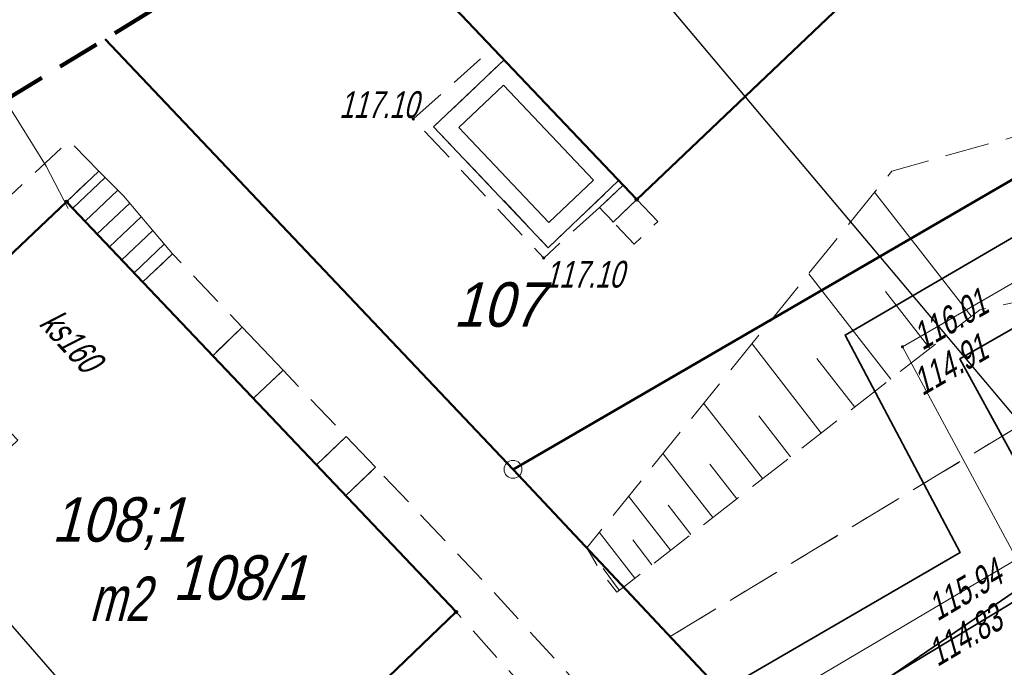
# Model space of a CAD drawing. Extents: x 7463256 to 7464485, y 5957341 to 5958260.
# Tile 162 of 256: x 7463859 to 7463886, y 5957765 to 5957783. Entities that reach past the tile are written whole.
import ezdxf
from ezdxf import colors
from ezdxf.entities.mleader import LeaderData, LeaderLine
from ezdxf.enums import TextEntityAlignment as Align
from ezdxf.math import Vec2, Vec3

# ---------------------------------------------------------------- set-up
doc = ezdxf.new("R2010")
doc.units = 0
doc.header["$MEASUREMENT"] = 0
for name, pattern in [('1.5_0.5', [2, 1.5, -0.5]), ('218-500', [1, 0.5, -0.5]), ('4', [1.8, 1.2, -0.6]), ('l219_500', [0]), ('mz1.0_0.5', [1.5, 1, -0.5]), ('mz1.25_0.5', [1.75, 1.25, -0.5])]:
    doc.linetypes.add(name, pattern=pattern)
doc.layers.get('0').update_dxf_attribs({"color": 2, "linetype": 'CONTINUOUS', "lineweight": 5})
for name, color, linetype in [('000 Inne (niezydentyfikowane)', 7, 'CONTINUOUS'), ('202-Punkt graniczny stabilizowany trwale', 7, 'CONTINUOUS'), ('211-Nr działki', 7, 'CONTINUOUS'), ('217-Granica konturu klasyfikcyjnego', 7, 'CONTINUOUS'), ('218-Granica użytku', 7, 'CONTINUOUS'), ('219-Linia granicy', 7, 'CONTINUOUS'), ('312-Budynek (powierzchnia)', 7, 'CONTINUOUS'), ('312-Numer ewidencyjny budynku', 7, 'CONTINUOUS'), ('312-Numer ewidencyjny budynku-Atr124', 7, 'CONTINUOUS'), ('320-część budynku wyodrębniona ze względu na liczbę kondygnacji naziemnych (powierzchnia)', 7, 'CONTINUOUS'), ('352-schody (powierzchnia)', 7, 'CONTINUOUS'), ('chodnik (powierzchnia)', 7, 'CONTINUOUS'), ('Obszar opracowania', 7, 'CONTINUOUS'), ('ogrodzenie trwałe (linia)', 7, 'CONTINUOUS'), ('przewód ciepłowniczy (linia)', 7, 'CONTINUOUS'), ('przewód elektroenergetyczny (linia)', 7, 'CONTINUOUS'), ('przewód kanalizacyjny (linia)-Atr1', 7, 'CONTINUOUS'), ('Punkt budynku', 7, 'CONTINUOUS'), ('punkt o określonej wysokości (sieć ciepłownicza)', 7, 'CONTINUOUS'), ('punkt o określonej wysokości (sieć ciepłownicza)-Atr2', 7, 'CONTINUOUS'), ('punkt o określonej wysokości (sieć ciepłownicza)-Atr3', 7, 'CONTINUOUS'), ('punkt wysokościowy sztuczny', 7, 'CONTINUOUS'), ('punkt wysokościowy sztuczny-Atr2', 7, 'CONTINUOUS'), ('rura ochronna - przewód ciepłowniczy (linia)', 7, 'CONTINUOUS'), ('skarpa nieumocniona (powierzchnia)', 7, 'CONTINUOUS'), ('taras (powierzchnia)', 7, 'CONTINUOUS')]:
    doc.layers.add(name, color=color, linetype=linetype)
doc.layers.add('OBMBS-21-18876-opis proj', color=1, linetype='CONTINUOUS', lineweight=18)
doc.styles.get("Standard").update_dxf_attribs({"font": 'txt', "width": 0.75})
doc.linetypes.add('902-500', pattern='A,3.75,0,[1,ksztalty.shx,S=0.5,R=0,X=0,Y=0],3.75', length=7.5)

# ---------------------------------------------------------------- blocks, each defined once
blk = doc.blocks.new('PW02')
at = {"linetype": 'Continuous', "lineweight": 13}
h = blk.add_hatch(color=0, dxfattribs=at)
edge = h.paths.add_edge_path()
edge.add_arc((0, 0), 0.045, 0, 360)
blk = doc.blocks.new('PW01')
at = {"linetype": 'Continuous', "lineweight": 13}
h = blk.add_hatch(color=0, dxfattribs=at)
edge = h.paths.add_edge_path()
edge.add_arc((0, 0), 0.045, 0, 360)
blk = doc.blocks.new('202')
at = {"color": 0, "linetype": 'Continuous', "lineweight": 0}
blk.add_circle((0, 0), 0.25, dxfattribs=at)
blk = doc.blocks.new('PUNKTBUD')
at = {"color": 0}
blk.add_circle((0, 0), 0.045, dxfattribs=at)

msp = doc.modelspace()

# ---------------------------------------------------------------- linework, layer by layer
at = {"layer": '000 Inne (niezydentyfikowane)', "color": 7, "linetype": 'Continuous', "lineweight": 13}
for p, q in [((7463885.49, 5957774.83), (7463882.78, 5957778.31)), ((7463883.23, 5957773.06), (7463880.93, 5957776.02)), ((7463884.33, 5957773.92), (7463883.08, 5957775.52)), ((7463881.28, 5957771.55), (7463879.34, 5957774.05)), ((7463882.22, 5957772.28), (7463881.16, 5957773.64)), ((7463879.63, 5957770.27), (7463877.98, 5957772.39)), ((7463880.42, 5957770.88), (7463879.53, 5957772.03)), ((7463878.24, 5957769.18), (7463876.84, 5957770.97)), ((7463878.91, 5957769.7), (7463878.15, 5957770.68)), ((7463877.05, 5957768.26), (7463875.87, 5957769.78)), ((7463877.62, 5957768.7), (7463876.98, 5957769.53)), ((7463876.05, 5957767.48), (7463875.05, 5957768.77)), ((7463876.53, 5957767.85), (7463875.99, 5957768.55)), ((7463875.61, 5957767.14), (7463875.16, 5957767.75))]:
    msp.add_line(p, q, dxfattribs=at)
at = {"layer": '217-Granica konturu klasyfikcyjnego', "color": 3, "linetype": '1.5_0.5', "lineweight": 18, "flags": 128}
for points in [[(7463898.28, 5957785.42), (7463872.63, 5957770.53)], [(7463877.04, 5957765.84), (7463903.98, 5957782.09)], [(7463872.63, 5957770.53), (7463877.04, 5957765.84)]]:
    msp.add_lwpolyline(points, dxfattribs=at)
at = {"layer": '218-Granica użytku', "color": 3, "linetype": '218-500', "lineweight": 18, "flags": 128}
for points in [[(7463872.63, 5957770.53), (7463898.28, 5957785.42)], [(7463903.98, 5957782.09), (7463877.04, 5957765.84)], [(7463877.04, 5957765.84), (7463872.63, 5957770.53)], [(7463877.04, 5957765.84), (7463878.12, 5957764.69)]]:
    msp.add_lwpolyline(points, dxfattribs=at)
at = {"layer": '219-Linia granicy', "color": 3, "linetype": 'l219_500', "lineweight": 50, "flags": 128}
for points in [[(7463898.28, 5957785.42), (7463872.63, 5957770.53)], [(7463872.63, 5957770.53), (7463861.177, 5957782.6)], [(7463878.12, 5957764.69), (7463872.63, 5957770.53)]]:
    msp.add_lwpolyline(points, dxfattribs=at)
at = {"layer": '312-Budynek (powierzchnia)', "color": 7, "linetype": 'Continuous', "lineweight": 50, "flags": 128}
for points in [[(7463876.1, 5957778.1), (7463869.35, 5957785.21)], [(7463882.96, 5957784.63), (7463876.1, 5957778.1)], [(7463856.03, 5957774.18), (7463860.1, 5957778.04)], [(7463860.1, 5957778.04), (7463871.03, 5957766.53)], [(7463871.03, 5957766.53), (7463866.98, 5957762.64)]]:
    msp.add_lwpolyline(points, dxfattribs=at)
at = {"layer": '320-część budynku wyodrębniona ze względu na liczbę kondygnacji naziemnych (powierzchnia)', "color": 7, "linetype": 'Continuous', "lineweight": 18, "flags": 128}
msp.add_lwpolyline([(7463862.15, 5957758.57), (7463858.11, 5957762.8), (7463854.15, 5957767.01), (7463858.73, 5957771.35), (7463856.03, 5957774.18), (7463860.1, 5957778.04), (7463871.03, 5957766.53), (7463866.98, 5957762.64), (7463866.65, 5957762.99)], close=True, dxfattribs=at)
at = {"layer": '352-schody (powierzchnia)', "color": 7, "linetype": 'Continuous', "lineweight": 18, "flags": 128}
for points in [[(7463861.7, 5957778.2), (7463863.07, 5957776.58), (7463862.24, 5957775.79), (7463860.1, 5957778.04), (7463861, 5957778.9)], [(7463861.7, 5957778.2), (7463863.07, 5957776.58), (7463862.24, 5957775.79), (7463860.1, 5957778.04), (7463861, 5957778.9)], [(7463876.1, 5957778.1), (7463875.44, 5957777.47), (7463875.32, 5957777.61), (7463875.19, 5957777.74), (7463875.06, 5957777.88), (7463875.72, 5957778.5)], [(7463876.1, 5957778.1), (7463875.44, 5957777.47), (7463875.32, 5957777.61), (7463875.19, 5957777.74), (7463875.06, 5957777.88), (7463875.72, 5957778.5)], [(7463866.18, 5957773.31), (7463865.34, 5957772.52), (7463864.2, 5957773.72), (7463865.03, 5957774.52)], [(7463866.18, 5957773.31), (7463865.34, 5957772.52), (7463864.2, 5957773.72), (7463865.03, 5957774.52)], [(7463868.77, 5957770.59), (7463867.93, 5957769.79), (7463867.11, 5957770.66), (7463867.95, 5957771.45)], [(7463868.77, 5957770.59), (7463867.93, 5957769.79), (7463867.11, 5957770.66), (7463867.95, 5957771.45)]]:
    msp.add_lwpolyline(points, close=True, dxfattribs=at)
for points in [[(7463861.18, 5957778.72), (7463860.272, 5957777.859)], [(7463861.533, 5957778.367), (7463860.617, 5957777.497)], [(7463861.871, 5957777.998), (7463860.961, 5957777.134)], [(7463862.194, 5957777.615), (7463861.306, 5957776.772)], [(7463862.518, 5957777.233), (7463861.651, 5957776.41)], [(7463862.841, 5957776.851), (7463861.995, 5957776.047)], [(7463864.366, 5957773.545), (7463864.365, 5957773.547)], [(7463867.286, 5957770.473), (7463867.285, 5957770.474)]]:
    msp.add_lwpolyline(points, dxfattribs=at)
at = {"layer": 'chodnik (powierzchnia)', "color": 7, "linetype": 'mz1.0_0.5', "lineweight": 18, "flags": 128}
for points in [[(7463875.06, 5957777.88), (7463873.49, 5957776.46), (7463869.83, 5957780.36), (7463872.05, 5957782.35), (7463872.38, 5957782.02), (7463870.4, 5957780.14), (7463873.62, 5957776.75), (7463875.59, 5957778.63), (7463875.72, 5957778.5)], [(7463876.1, 5957778.1), (7463876.69, 5957777.48), (7463876.03, 5957776.85), (7463875.44, 5957777.47)], [(7463865.03, 5957774.52), (7463864.2, 5957773.72), (7463862.24, 5957775.79), (7463863.07, 5957776.58)], [(7463867.95, 5957771.45), (7463867.11, 5957770.66), (7463865.34, 5957772.52), (7463866.18, 5957773.31)], [(7463871.03, 5957766.53), (7463867.93, 5957769.79), (7463868.77, 5957770.59), (7463871.87, 5957767.32), (7463875.2, 5957763.69), (7463874.33, 5957762.87)]]:
    msp.add_lwpolyline(points, close=True, dxfattribs=at)
msp.add_lwpolyline([(7463854.235, 5957778.365), (7463855.21, 5957777.33), (7463857.67, 5957777.42), (7463860.17, 5957779.75), (7463861, 5957778.9), (7463860.1, 5957778.04), (7463858.11, 5957776.15), (7463854.18, 5957776.02), (7463855.22, 5957775.03), (7463852.48, 5957772.42), (7463849.687, 5957775.591)], dxfattribs=at)
at = {"layer": 'Obszar opracowania', "color": 132, "linetype": '4', "lineweight": 200, "flags": 128}
msp.add_lwpolyline([(7463648.63, 5957598.42), (7463381.17, 5957559), (7463352.31, 5957567.45), (7463255.88, 5957568.85), (7463280.41, 5957340.9), (7463468.95, 5957378.08), (7463536.66, 5957509.53), (7463626.95, 5957460.4), (7463653.5, 5957411.27), (7463734.5, 5957471.02), (7463879.22, 5957698.07), (7464314.97, 5957939.96), (7464470.72, 5957945.23), (7464483.34, 5958244.06), (7464262.86, 5958260.06), (7464240.11, 5958013.73), (7463789.91, 5957739.13), (7463712.41, 5957593.35)], close=True, dxfattribs=at)
at = {"layer": 'ogrodzenie trwałe (linia)', "color": 7, "linetype": '902-500', "lineweight": 35, "flags": 128}
msp.add_lwpolyline([(7463906.5, 5957780.62), (7463880.05, 5957762.56), (7463845.16, 5957741.71)], dxfattribs=at)
at = {"layer": 'przewód ciepłowniczy (linia)', "color": 212, "linetype": 'Continuous', "lineweight": 18, "flags": 128}
msp.add_lwpolyline([(7463816.56, 5957665.9), (7463826.55, 5957684.75), (7463827.81, 5957686.54), (7463829.03, 5957688.29), (7463831.47, 5957690.7), (7463833.36, 5957692.67), (7463843.59, 5957703.54), (7463847.04, 5957707.24), (7463843.22, 5957716.52), (7463839.44, 5957725.6), (7463836.79, 5957731.99), (7463834.8, 5957736.72), (7463848.12, 5957744.81), (7463859.19, 5957751.53), (7463869.76, 5957757.96), (7463886.77, 5957768.01), (7463883.56, 5957773.97), (7463892.68, 5957779.24), (7463896.07, 5957773.43), (7463914.01, 5957783.57)], dxfattribs=at)
at = {"layer": 'przewód elektroenergetyczny (linia)', "color": 1, "linetype": 'Continuous', "lineweight": 18, "flags": 128}
for points in [[(7463858.372, 5957780.888), (7463859.53, 5957779.04)], [(7463859.53, 5957779.04), (7463860.14, 5957777.85)]]:
    msp.add_lwpolyline(points, dxfattribs=at)
at = {"layer": 'rura ochronna - przewód ciepłowniczy (linia)', "color": 212, "linetype": 'Continuous', "lineweight": 35, "flags": 128}
for points in [[(7463815.81, 5957666.93), (7463825.58, 5957685.32), (7463827.98, 5957688.9), (7463831.41, 5957692.27), (7463832.35, 5957693.26), (7463833.15, 5957694.1), (7463845.69, 5957707.29), (7463838.43, 5957724.96), (7463833.42, 5957737.17), (7463844.58, 5957744.02), (7463866.71, 5957757.48), (7463885.18, 5957768.2), (7463881.95, 5957774.3), (7463893.09, 5957780.79), (7463896.57, 5957774.95), (7463920.87, 5957788.77), (7463922.57, 5957790.3), (7463924.77, 5957791.24), (7463940.48, 5957800.73), (7463953.7, 5957808.78)], [(7463956.66, 5957807.79), (7463937.74, 5957796.83), (7463925.6, 5957789.77), (7463923.56, 5957788.86), (7463921.57, 5957787.5), (7463920.17, 5957785.67), (7463914.68, 5957782.64), (7463895.57, 5957771.9), (7463892.27, 5957777.69), (7463885.17, 5957773.63), (7463888.35, 5957767.82), (7463872.8, 5957758.43), (7463851.65, 5957745.59), (7463836.17, 5957736.26), (7463837.83, 5957732.48), (7463844.33, 5957717.03), (7463848.39, 5957707.18), (7463844.27, 5957702.72), (7463833.56, 5957691.23), (7463832.35, 5957689.97), (7463831.53, 5957689.12), (7463830.08, 5957687.68), (7463827.51, 5957684.17), (7463817.32, 5957664.87)]]:
    msp.add_lwpolyline(points, dxfattribs=at)
at = {"layer": 'skarpa nieumocniona (powierzchnia)', "color": 7, "linetype": 'mz1.25_0.5', "lineweight": 18, "flags": 128}
msp.add_lwpolyline([(7463905.82, 5957781.01), (7463905.6, 5957780.62), (7463898.5, 5957777.72), (7463885.73, 5957775.01), (7463875.73, 5957767.23), (7463875.54, 5957767.09), (7463875.07, 5957767.7), (7463874.7, 5957768.33), (7463883.26, 5957778.9), (7463894.79, 5957782.13), (7463902.52, 5957782.94)], close=True, dxfattribs=at)
at = {"layer": 'taras (powierzchnia)', "color": 0, "lineweight": 18}
for p, q in [((7463870.4, 5957780.14), (7463872.38, 5957782.02)), ((7463872.38, 5957782.02), (7463875.59, 5957778.63)), ((7463871.107, 5957780.122), (7463872.361, 5957781.312)), ((7463872.361, 5957781.312), (7463874.884, 5957778.648)), ((7463873.62, 5957776.75), (7463870.4, 5957780.14)), ((7463873.638, 5957777.458), (7463871.107, 5957780.122)), ((7463875.59, 5957778.63), (7463873.62, 5957776.75)), ((7463874.884, 5957778.648), (7463873.638, 5957777.458))]:
    msp.add_line(p, q, dxfattribs=at)

# ---------------------------------------------------------------- block references
at = {"layer": '202-Punkt graniczny stabilizowany trwale', "color": 3, "linetype": 'Continuous', "lineweight": 18}
msp.add_blockref('202', (7463872.63, 5957770.53), dxfattribs=at)
at = {"layer": 'Punkt budynku', "color": 5, "linetype": 'Continuous', "lineweight": 18}
for p in [(7463860.1, 5957778.04), (7463876.1, 5957778.1), (7463871.03, 5957766.53)]:
    msp.add_blockref('PUNKTBUD', p, dxfattribs=at)
at = {"layer": 'punkt o określonej wysokości (sieć ciepłownicza)', "color": 212, "linetype": 'Continuous', "lineweight": 13}
msp.add_blockref('PW01', (7463883.56, 5957773.97), dxfattribs=at)
at = {"layer": 'punkt wysokościowy sztuczny', "color": 7, "linetype": 'Continuous', "lineweight": 13}
for p in [(7463869.83, 5957780.36), (7463873.49, 5957776.46)]:
    msp.add_blockref('PW02', p, dxfattribs=at)

# ---------------------------------------------------------------- texts
at = {"layer": '211-Nr działki', "color": 3, "linetype": 'Continuous', "lineweight": 18, "oblique": 15, "width": 0.9}
for s, p in [('107', (7463870.95, 5957774.53)), ('108/1', (7463863.08, 5957766.87))]:
    msp.add_text(s, height=1.25, dxfattribs=at).set_placement(p)
at = {"layer": '312-Numer ewidencyjny budynku', "color": 7, "linetype": 'Continuous', "lineweight": 18, "oblique": 15, "width": 0.9}
msp.add_text('108;1', height=1.25, dxfattribs=at).set_placement((7463859.68, 5957768.5))
at = {"layer": '312-Numer ewidencyjny budynku-Atr124', "color": 7, "oblique": 15, "width": 0.72}
msp.add_text('m2', height=1.25, dxfattribs=at).set_placement((7463861.57, 5957766.9), align=Align.MIDDLE_CENTER)
at = {"layer": 'przewód kanalizacyjny (linia)-Atr1', "color": 34, "oblique": 15, "width": 0.72}
msp.add_text('ks160', height=0.75, rotation=312.27, dxfattribs=at).set_placement((7463859.3, 5957774.6))
at = {"layer": 'punkt o określonej wysokości (sieć ciepłownicza)-Atr2', "color": 212, "oblique": 15, "width": 0.72}
for s, rotation, p in [('116.01', 30.021, (7463883.93, 5957774.18)), ('115.94', 30.576, (7463884.35, 5957766.58))]:
    msp.add_text(s, height=0.75, rotation=rotation, dxfattribs=at).set_placement(p, align=Align.MIDDLE_LEFT)
at = {"layer": 'punkt o określonej wysokości (sieć ciepłownicza)-Atr3', "color": 212, "oblique": 15, "width": 0.72}
for s, rotation, p in [('114.91', 30.021, (7463883.93, 5957772.905)), ('114.83', 30.576, (7463884.35, 5957765.305))]:
    msp.add_text(s, height=0.75, rotation=rotation, dxfattribs=at).set_placement(p, align=Align.MIDDLE_LEFT)
at = {"layer": 'punkt wysokościowy sztuczny-Atr2', "color": 7, "oblique": 15, "width": 0.72}
for p in [(7463867.75, 5957780.39), (7463873.52, 5957775.63)]:
    msp.add_text('117.10', height=0.75, dxfattribs=at).set_placement(p)

# ---------------------------------------------------------------- next in the draw order: leaders
at = {"layer": 'OBMBS-21-18876-opis proj', "lineweight": 20}
ml = msp.add_multileader_mtext('Standard', dxfattribs=at)
ml.set_content('\\pxqc;{\\W0.9;\\fArial|b0|i0|c238|p34; proj. przewiert sterowany SRS160\\PL=17m}', color=256)
ml.set_leader_properties()
ml.build(insert=Vec2(0, 0))
ml.multileader.update_dxf_attribs({"has_text_frame": 1, "text_right_attachment_type": 0, "dogleg_length": 0.36, "arrow_head_size": 1.3})
ctx = ml.context
ctx.base_point, ctx.char_height, ctx.arrow_head_size, ctx.landing_gap_size, ctx.plane_origin, ctx.plane_x_axis, ctx.plane_y_axis = Vec3(7463828.727, 5957771.23, -10.8), 1.3, 1.3, 0.09, Vec3(7463844.674, 5957843.619, -10.8), Vec3(0.765565, 0.643359), Vec3(-0.643359, 0.765565)
ctx.right_attachment, ctx.text_align_type = 0, 2
notes = []
notes.append((ctx, [(0, (1, 1, 0), (7463842.884, 5957784.146, -10.8), (-0.765565, -0.643359), 0.36, [(0, [(7463876.267, 5957745.826, -10.8)], 0, [])])]))
ctx.mtext.insert, ctx.mtext.text_direction, ctx.mtext.rotation, ctx.mtext.width, ctx.mtext.defined_height, ctx.mtext.alignment, ctx.mtext.flow_direction = Vec3(7463842.539, 5957783.856, -10.8), Vec3(0.765565, 0.643359), 0.698877, 19.44185, 27.692, 3, 5
ctx.mtext.has_bg_fill, ctx.mtext.bg_color, ctx.mtext.bg_scale_factor, ctx.mtext.bg_transparency, ctx.mtext.use_window_bg_color = 1, -1023410167, 1.5, 0, 1
for ctx, leaders in notes:
    for number, flags, end, landing, length, lines in leaders:
        leader = LeaderData()
        leader.index, (leader.has_last_leader_line, leader.has_dogleg_vector, leader.attachment_direction) = number, flags
        leader.last_leader_point, leader.dogleg_vector, leader.dogleg_length = Vec3(end), Vec3(landing), length
        for number, points, colour, breaks in lines:
            line = LeaderLine()
            line.index, line.vertices, line.color, line.breaks = number, Vec3.list(points), colors.encode_raw_color(colour), breaks
            leader.lines.append(line)
        ctx.leaders.append(leader)

# ---------------------------------------------------------------- next in the draw order: leaders
ml = msp.add_multileader_mtext('Standard', dxfattribs=at)
ml.set_content('\\pxqc;{\\W0.9;\\fArial|b0|i0|c238|p34;proj. rura osłonowa \\PDVK160\\PL=4m}', color=256)
ml.set_leader_properties()
ml.build(insert=Vec2(0, 0))
ml.multileader.update_dxf_attribs({"has_text_frame": 1, "text_right_attachment_type": 0, "dogleg_length": 0.36, "arrow_head_size": 1.3})
ctx = ml.context
ctx.base_point, ctx.char_height, ctx.arrow_head_size, ctx.landing_gap_size, ctx.plane_origin, ctx.plane_x_axis, ctx.plane_y_axis = Vec3(7463853.917, 5957788.808, -10.8), 1.3, 1.3, 0.09, Vec3(7463881.793, 5957888.929, -10.8), Vec3(0.765565, 0.643359), Vec3(-0.643359, 0.765565)
ctx.right_attachment, ctx.text_align_type = 0, 2
notes = []
notes.append((ctx, [(0, (1, 1, 0), (7463864.335, 5957798.582, -10.8), (-0.765565, -0.643359), 0.36, [(0, [(7463897.124, 5957759.647, -10.8)], 0, [])])]))
ctx.mtext.insert, ctx.mtext.text_direction, ctx.mtext.rotation, ctx.mtext.width, ctx.mtext.defined_height, ctx.mtext.alignment, ctx.mtext.flow_direction = Vec3(7463858.737, 5957793.878, -10.8), Vec3(0.765565, 0.643359), 0.698877, 14.77025, 27.692, 2, 5
ctx.mtext.has_bg_fill, ctx.mtext.bg_color, ctx.mtext.bg_scale_factor, ctx.mtext.bg_transparency, ctx.mtext.use_window_bg_color = 1, -1023410167, 1.5, 0, 1
for ctx, leaders in notes:
    for number, flags, end, landing, length, lines in leaders:
        leader = LeaderData()
        leader.index, (leader.has_last_leader_line, leader.has_dogleg_vector, leader.attachment_direction) = number, flags
        leader.last_leader_point, leader.dogleg_vector, leader.dogleg_length = Vec3(end), Vec3(landing), length
        for number, points, colour, breaks in lines:
            line = LeaderLine()
            line.index, line.vertices, line.color, line.breaks = number, Vec3.list(points), colors.encode_raw_color(colour), breaks
            leader.lines.append(line)
        ctx.leaders.append(leader)

# ---------------------------------------------------------------- next in the draw order: leaders
ml = msp.add_multileader_mtext('Standard', dxfattribs=at)
ml.set_content('\\pxqc;{\\W0.9;\\fArial|b0|i0|c238|p34;proj. rura osłonowa \\PDVK160\\PL=5m}', color=256)
ml.set_leader_properties()
ml.build(insert=Vec2(0, 0))
ml.multileader.update_dxf_attribs({"has_text_frame": 1, "text_right_attachment_type": 0, "dogleg_length": 0.36, "arrow_head_size": 1.3})
ctx = ml.context
ctx.base_point, ctx.char_height, ctx.arrow_head_size, ctx.landing_gap_size, ctx.plane_origin, ctx.plane_x_axis, ctx.plane_y_axis = Vec3(7463885.265, 5957808.4, -10.8), 1.3, 1.3, 0.09, Vec3(7463900.652, 5957880.237, -10.8), Vec3(0.765565, 0.643359), Vec3(-0.643359, 0.765565)
ctx.right_attachment, ctx.text_align_type = 0, 2
notes = []
notes.append((ctx, [(0, (1, 1, 0), (7463895.759, 5957818.082, -10.8), (-0.765565, -0.643359), 0.36, [(0, [(7463931.329, 5957779.296, -10.8)], 0, [])])]))
ctx.mtext.insert, ctx.mtext.text_direction, ctx.mtext.rotation, ctx.mtext.width, ctx.mtext.defined_height, ctx.mtext.alignment, ctx.mtext.flow_direction = Vec3(7463890.162, 5957813.378, -10.8), Vec3(0.765565, 0.643359), 0.698877, 16.69025, 27.692, 2, 5
ctx.mtext.has_bg_fill, ctx.mtext.bg_color, ctx.mtext.bg_scale_factor, ctx.mtext.bg_transparency, ctx.mtext.use_window_bg_color = 1, -1023410167, 1.5, 0, 1
for ctx, leaders in notes:
    for number, flags, end, landing, length, lines in leaders:
        leader = LeaderData()
        leader.index, (leader.has_last_leader_line, leader.has_dogleg_vector, leader.attachment_direction) = number, flags
        leader.last_leader_point, leader.dogleg_vector, leader.dogleg_length = Vec3(end), Vec3(landing), length
        for number, points, colour, breaks in lines:
            line = LeaderLine()
            line.index, line.vertices, line.color, line.breaks = number, Vec3.list(points), colors.encode_raw_color(colour), breaks
            leader.lines.append(line)
        ctx.leaders.append(leader)

doc.saveas('drawing.dxf')
